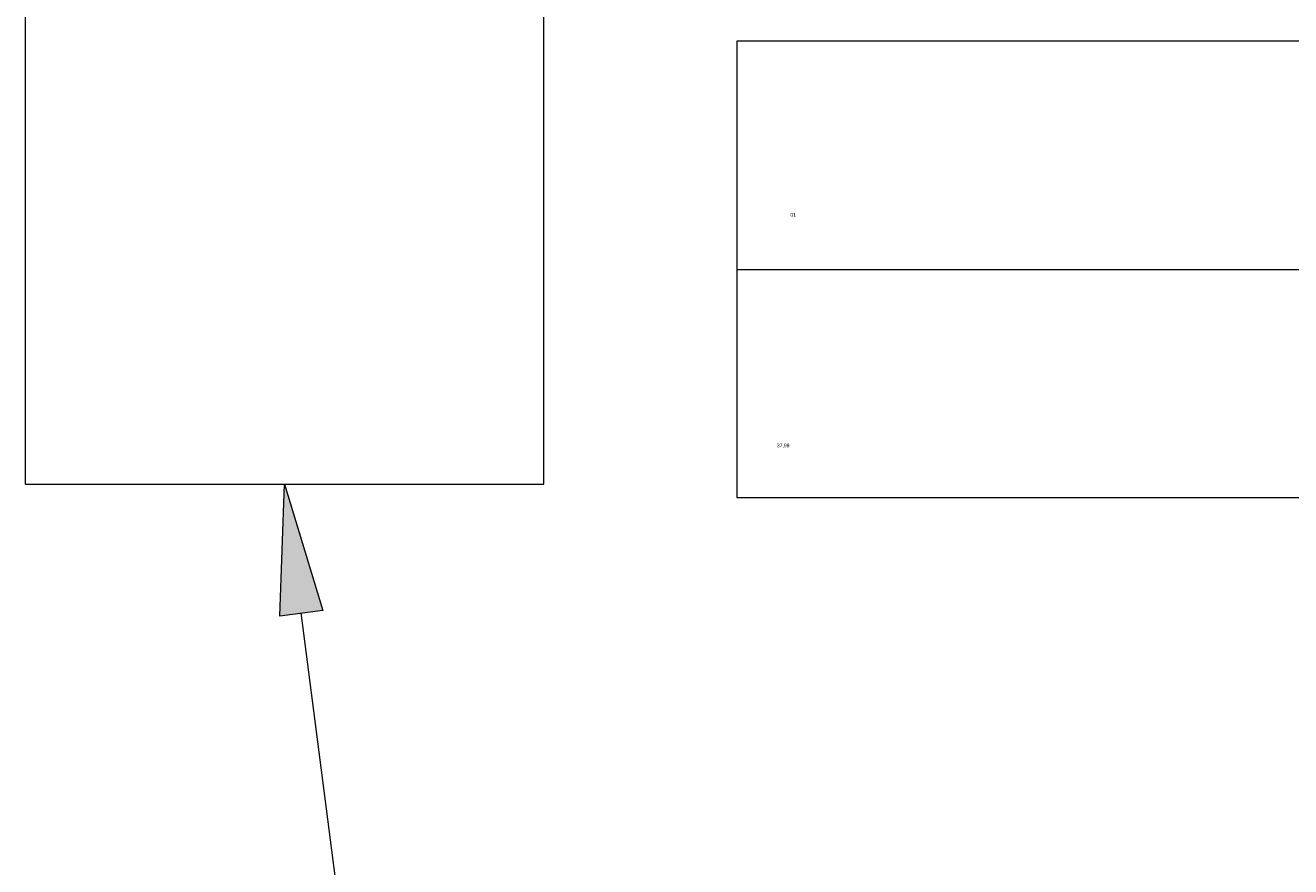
# Model space of a CAD drawing. Header units: millimetres. Extents: x 116 to 15750, y -6945 to 9999.
# Tile 44 of 150: x 5687 to 5911, y -2458 to -2309. Entities that reach past the tile are written whole.
import ezdxf

# ---------------------------------------------------------------- set-up
doc = ezdxf.new("R2010")
doc.units = ezdxf.units.MM
doc.layers.get('0').update_dxf_attribs({"color": 252})
doc.styles.get("Standard").update_dxf_attribs({"font": 'simplex.shx'})

msp = doc.modelspace()

# ---------------------------------------------------------------- hatches: boundary and pattern name
h = msp.add_hatch(color=7)
h.dxf.hatch_style = 2
h.paths.add_polyline_path([(5731.88, -2413.84), (5732.74, -2390.5), (5739.51, -2412.87)])

# ---------------------------------------------------------------- linework, layer by layer
at = {"color": 7, "lineweight": 0}
for points in [[(5686.81, -2390.5), (5778.66, -2390.5), (5778.66, -2298.54), (5686.81, -2298.54)], [(5812.87, -2392.86), (6084.24, -2392.86), (6084.24, -2311.98), (5812.87, -2311.98)], [(5731.88, -2413.84), (5732.74, -2390.5), (5739.51, -2412.87)]]:
    msp.add_lwpolyline(points, close=True, dxfattribs=at)
for points in [[(5812.87, -2352.42), (6084.24, -2352.42)], [(5735.64, -2413.3), (5758.44, -2589.7), (5784.47, -2792.34), (5807.27, -2968.73), (5808.03, -2968.73)]]:
    msp.add_lwpolyline(points, dxfattribs=at)

# ---------------------------------------------------------------- texts
at = {"color": 7, "char_height": 0.6489, "attachment_point": 1}
for s, insert in [('{\\fT3romans.shxHorz1_290308N0|b0|i0|c0; 01 }', (5822.12, -2342.42)), ('{\\fT3romans.shxHorz1_290308N0|b0|i0|c0;37,98}', (5819.97, -2383.29))]:
    msp.add_mtext(s, dxfattribs=dict(at, insert=insert))

doc.saveas('drawing.dxf')
